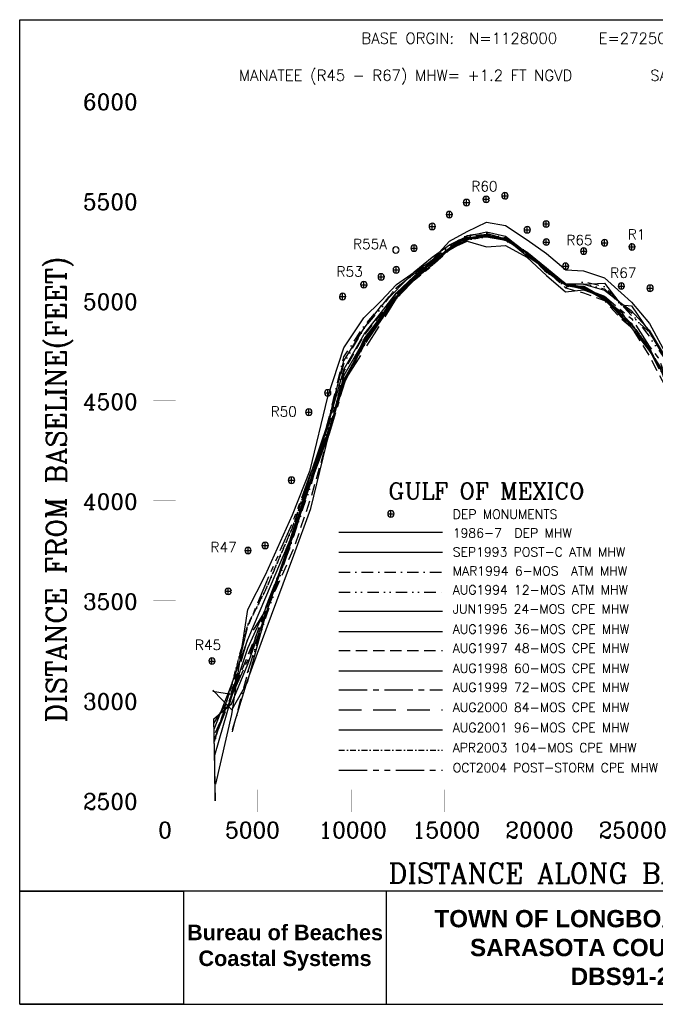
# Model space of a CAD drawing. Extents: x 964 to 14862, y 69 to 10874.
# Tile 1 of 2: x 964 to 7942, y 69 to 10874. Entities that reach past the tile are written whole.
import ezdxf

# ---------------------------------------------------------------- set-up
doc = ezdxf.new("R2010")
doc.units = 0
doc.header["$LTSCALE"] = 250
doc.header["$MEASUREMENT"] = 0
for name, pattern in [('CENTER', [2, 1.25, -0.25, 0.25, -0.25]), ('DASHDOT', [1, 0.5, -0.25, 0, -0.25]), ('DASHDOT2', [0.5, 0.25, -0.125, 0, -0.125]), ('DASHED', [0.75, 0.5, -0.25]), ('DASHEDX2', [1.5, 1, -0.5]), ('DIVIDE', [1.25, 0.5, -0.25, 0, -0.25, 0, -0.25]), ('PHANTOM', [2.5, 1.25, -0.25, 0.25, -0.25, 0.25, -0.25])]:
    doc.linetypes.add(name, pattern=pattern)
for name, color, linetype in [('1986-7-DEP-MHW', 7, 'CONTINUOUS'), ('1993-09-ATM-MHW-POST-C', 1, 'CONTINUOUS'), ('1994-03--ATM-MHW-6MOS', 3, 'DASHDOT'), ('1994-08-ATM-MHW--12MOS', 6, 'DIVIDE'), ('1995-06-CPE-MHW--24MOS', 4, 'CONTINUOUS'), ('1996-08-CPE-MHW-36MOS', 5, 'CONTINUOUS'), ('1997-08-CPE-MHW-48MOS', 7, 'DASHED'), ('1998-08-CPE-MHW-60MOS', 3, 'CONTINUOUS'), ('1999-08-CPE-MHW-72MOS', 7, 'CONTINUOUS'), ('2000-08-CPE-MHW-84MOS', 5, 'DASHEDX2'), ('2001-08-CPE-MHW-96MOS', 6, 'CONTINUOUS'), ('2003-04-CPE-MHW-104MOS', 8, 'DASHDOT2'), ('2004-10-CPE-MHW-POST-ST', 1, 'PHANTOM'), ('DEP-MONUMENTS', 7, 'CONTINUOUS'), ('GENERAL-LABELS', 7, 'CONTINUOUS'), ('SIGNATURE', 7, 'CONTINUOUS')]:
    doc.layers.add(name, color=color, linetype=linetype)
doc.styles.get("Standard").update_dxf_attribs({"font": 'Complex.shx'})
picture_1 = doc.add_image_def('image1.tif', size_in_pixel=(660, 456))

msp = doc.modelspace()

# ---------------------------------------------------------------- linework, layer by layer
at = {"layer": '1986-7-DEP-MHW', "color": 7, "linetype": 'Continuous', "flags": 128}
for points in [[(3116, 2485), (3294, 3249), (3469, 4402), (3663, 4782), (3959, 5440), (4153, 5930), (4348, 6734), (4521, 7274), (4743, 7602), (4934, 7788), (5099, 7968), (5294, 8102), (5494, 8235), (5682, 8444), (5875, 8551), (6087, 8652), (6296, 8616), (6535, 8459), (6746, 8308), (6958, 8128), (7155, 8119), (7384, 8041), (7568, 7875), (7679, 7774), (7878, 7541), (8073, 7180)], [(4468, 5249), (5604, 5249)]]:
    msp.add_lwpolyline(points, dxfattribs=at)
at = {"layer": '1993-09-ATM-MHW-POST-C', "color": 1, "linetype": 'Continuous', "flags": 128}
for points in [[(3299, 3085), (3466, 3622), (3671, 4183), (3973, 4996), (4162, 5510), (4360, 6335), (4528, 6974), (4745, 7352), (4935, 7614), (5101, 7841), (5294, 8046), (5495, 8212), (5682, 8356), (5878, 8442), (6088, 8382), (6299, 8395), (6532, 8266), (6746, 8066), (6957, 7889), (7154, 7910), (7383, 7829), (7565, 7614), (7676, 7495), (7872, 7249), (8068, 6960)], [(4468, 5030), (5604, 5030)]]:
    msp.add_lwpolyline(points, dxfattribs=at)
at = {"layer": '1994-03--ATM-MHW-6MOS', "flags": 128}
for points in [[(3299, 3059), (3466, 3702), (3668, 4378), (3966, 5232), (4156, 5781), (4355, 6484), (4523, 7173), (4744, 7512), (4935, 7729), (5100, 7935), (5294, 8082), (5494, 8234), (5682, 8400), (5876, 8509), (6087, 8535), (6298, 8453), (6533, 8314), (6746, 8133), (6957, 7938), (7155, 8000), (7384, 7946), (7567, 7755), (7678, 7630), (7876, 7441), (8072, 7128), (8269, 6722), (8467, 6342), (8663, 6158), (8877, 6014), (9080, 5947), (9282, 5789), (9488, 5663), (9706, 5528), (9913, 5361), (10126, 5237), (10320, 5503), (10525, 5631), (10738, 5641), (10986, 5711), (11151, 5764), (11333, 6196), (11538, 6559), (11745, 6793), (11943, 6963), (12148, 7117), (12374, 7202), (12561, 7285), (12756, 7391), (12957, 7389), (13156, 7519), (13354, 8291)], [(4468, 4811), (5604, 4811)]]:
    msp.add_lwpolyline(points, dxfattribs=at)
at = {"layer": '1994-08-ATM-MHW--12MOS', "flags": 128}
for points in [[(3466, 3707), (3669, 4326), (3967, 5194), (4157, 5751), (4357, 6434), (4525, 7109), (4744, 7485), (4935, 7714), (5100, 7932), (5294, 8088), (5494, 8237), (5682, 8383), (5877, 8496), (6087, 8521), (6297, 8483), (6533, 8322), (6746, 8146), (6957, 7976), (7155, 7974), (7384, 7922), (7566, 7746), (7678, 7660), (7875, 7398), (8072, 7116), (8268, 6706), (8467, 6339), (8663, 6141), (8877, 5994), (9080, 5918), (9282, 5778), (9488, 5647), (9706, 5505), (9913, 5357), (10125, 5316), (10320, 5470), (10525, 5624), (10738, 5702), (10987, 5763), (11151, 5756), (11333, 6121), (11539, 6529), (11745, 6781), (11943, 6973), (12148, 7127), (12374, 7229), (12561, 7292), (12757, 7337), (12957, 7375), (13156, 7528), (13355, 8241)], [(4468, 4592), (5604, 4592)]]:
    msp.add_lwpolyline(points, dxfattribs=at)
at = {"layer": '1995-06-CPE-MHW--24MOS', "flags": 128}
for points in [[(3084, 3516), (3292, 3302), (3466, 3604), (3669, 4356), (3966, 5216), (4154, 5870), (4356, 6466), (4524, 7130), (4744, 7490), (4935, 7736), (5294, 8106), (5494, 8267), (5682, 8402), (5877, 8498), (6087, 8547), (6297, 8499), (6533, 8314), (6959, 7974), (7155, 7971), (7384, 7981), (7568, 7744), (7679, 7733), (7876, 7447), (8071, 7111)], [(4468, 4382), (5604, 4382)]]:
    msp.add_lwpolyline(points, dxfattribs=at)
at = {"layer": '1996-08-CPE-MHW-36MOS', "flags": 128}
for points in [[(3113, 2303), (3094, 3201), (3290, 3366), (3467, 3800), (3680, 4395), (3965, 5268), (4155, 5820), (4356, 6445), (4526, 7043), (4744, 7424), (4935, 7665), (5100, 7877), (5294, 8059), (5495, 8231), (5682, 8363), (5877, 8482), (6087, 8491), (6298, 8454), (6533, 8325), (6746, 8149), (6957, 7977), (7155, 7973), (7383, 7905), (7567, 7763), (7678, 7683), (7876, 7466), (8072, 7137)], [(4468, 4161), (5604, 4161)]]:
    msp.add_lwpolyline(points, dxfattribs=at)
at = {"layer": '1997-08-CPE-MHW-48MOS', "flags": 128}
for points in [[(3111, 2303), (3100, 3016), (3287, 3453), (3467, 3891), (3680, 4402), (3971, 5064), (4160, 5622), (4360, 6318), (4527, 7018), (4744, 7410), (4935, 7645), (5101, 7854), (5294, 8051), (5495, 8220), (5682, 8364), (5877, 8474), (6087, 8517), (6298, 8473), (6533, 8300), (6747, 8119), (6957, 7931), (7154, 7877), (7383, 7792), (7565, 7597), (7676, 7501), (7871, 7193), (8066, 6824), (8262, 6372), (8476, 6042), (8660, 5881), (8874, 5746), (9079, 5665), (9282, 5532), (9488, 5469), (9705, 5293), (9912, 5151), (10126, 5137), (10320, 5290), (10525, 5611), (10738, 5735), (10987, 5779), (11151, 5766), (11334, 6080), (11539, 6404), (11746, 6704), (11943, 6957), (12148, 7166), (12374, 7254), (12562, 7026), (12759, 6982), (12958, 7203), (13156, 7465), (13354, 8282)], [(4468, 3951), (5604, 3951)]]:
    msp.add_lwpolyline(points, dxfattribs=at)
at = {"layer": '1998-08-CPE-MHW-60MOS', "flags": 128}
for points in [[(3111, 2303), (3106, 2803), (3288, 3437), (3467, 3976), (3679, 4439), (3966, 5206), (4156, 5781), (4360, 6328), (4529, 6934), (4745, 7326), (4935, 7588), (5101, 7838), (5294, 8043), (5495, 8221), (5682, 8372), (5877, 8481), (6087, 8514), (6298, 8461), (6533, 8310), (6747, 8111), (6957, 7964), (7154, 7936), (7383, 7801), (7565, 7625), (7677, 7530)], [(4468, 3730), (5604, 3730)]]:
    msp.add_lwpolyline(points, dxfattribs=at)
at = {"layer": '1999-08-CPE-MHW-72MOS', "color": 4, "linetype": 'CENTER', "flags": 128}
for points in [[(3106, 2991), (3293, 3450), (3473, 3854), (3673, 4444), (3967, 5191), (4161, 5816), (4366, 6334), (4536, 6904), (4751, 7326), (4942, 7593), (5108, 7826), (5301, 8031), (5502, 8191), (5690, 8351), (5885, 8466), (6095, 8511), (6305, 8458), (6541, 8301), (6755, 8104), (6967, 7958), (7163, 7920), (7392, 7828), (7576, 7616), (7685, 7517), (7881, 7250), (8076, 6905), (8272, 6457), (8474, 6203), (8671, 5995), (8885, 5837), (9089, 5659), (9292, 5600), (9498, 5495), (9716, 5409), (9923, 5296), (10136, 5280), (10330, 5320), (10535, 5489), (10749, 5624), (10998, 5761), (11162, 5752), (11344, 6167), (11550, 6462), (11757, 6728), (11955, 6946), (12160, 7119), (12386, 7216), (12573, 7226), (12770, 7232), (12970, 7242), (13169, 7417), (13374, 8039)], [(4468, 3520), (5604, 3520)]]:
    msp.add_lwpolyline(points, dxfattribs=at)
at = {"layer": '2000-08-CPE-MHW-84MOS', "color": 5, "linetype": 'DASHEDX2', "flags": 128}
for points in [[(3096, 3149), (3288, 3461), (3468, 4073), (3669, 4395), (3963, 5164), (4156, 5800), (4361, 6332), (4530, 6906), (4746, 7247), (4937, 7548), (5102, 7814), (5296, 8026), (5496, 8194), (5684, 8365), (5878, 8505), (6089, 8530), (6299, 8468), (6535, 8322), (6748, 8123), (6961, 7952), (7157, 7948), (7385, 7823), (7570, 7643), (7679, 7528), (7874, 7257), (8069, 6866), (8267, 6506), (8466, 6156), (8664, 5965), (8878, 5817), (9082, 5736), (9285, 5626), (9491, 5544), (9709, 5494), (9916, 5346), (10129, 5281), (10324, 5482), (10528, 5552), (10742, 5588), (10990, 5591), (11157, 5653), (11337, 6111), (11543, 6482), (11750, 6720), (11947, 6925), (12152, 7101), (12378, 7234), (12565, 7232), (12762, 7272), (12962, 7368), (13160, 7552), (13369, 7940)], [(4468, 3300), (5604, 3300)]]:
    msp.add_lwpolyline(points, dxfattribs=at)
at = {"layer": '2001-08-CPE-MHW-96MOS', "flags": 128}
for points in [[(3098, 3087), (3285, 3565), (3468, 4074), (3667, 4537), (3961, 5235), (4156, 5820), (4360, 6366), (4530, 6894), (4745, 7371), (4936, 7621), (5102, 7874), (5295, 8044), (5496, 8182), (5684, 8354), (5879, 8461), (6089, 8504), (6299, 8475), (6534, 8280), (6748, 8138), (6961, 7965), (7156, 7918), (7385, 7809), (7570, 7663), (7678, 7497), (7875, 7275), (7972, 7077)], [(4468, 3080), (5604, 3080)]]:
    msp.add_lwpolyline(points, dxfattribs=at)
at = {"layer": '2003-04-CPE-MHW-104MOS', "color": 8, "linetype": 'DASHDOT2', "flags": 128}
msp.add_lwpolyline([(8167, 6712), (8069, 6877), (7972, 7092), (7875, 7273), (7679, 7540), (7568, 7644), (7385, 7812), (7157, 7943), (6961, 7970), (6748, 8101), (6535, 8316), (6299, 8460), (6089, 8493), (5879, 8458), (5684, 8360), (5496, 8189), (5296, 8033), (5102, 7819), (4936, 7610), (4746, 7301), (4530, 6923), (4359, 6381), (4155, 5881), (3964, 5314), (3666, 4621), (3468, 4233), (3285, 3549), (3102, 2956), (3285, 3549), (3468, 4233), (3666, 4621), (3964, 5314), (4155, 5881), (4359, 6381), (4530, 6923), (4746, 7301), (4936, 7610), (5102, 7819), (5296, 8033), (5496, 8189), (5684, 8360), (5879, 8458), (6089, 8493), (6299, 8460), (6535, 8316), (6748, 8101), (6961, 7970), (7157, 7943), (7385, 7812), (7568, 7644), (7679, 7540), (7875, 7273), (7972, 7092), (8069, 6877), (8167, 6712), (8267, 6520), (8366, 6332), (8468, 6245), (8665, 6055), (8879, 5882), (9082, 5755), (9285, 5603), (9491, 5596), (9709, 5474), (9916, 5349), (10129, 5256), (10323, 5400), (10528, 5489), (10742, 5552), (10990, 5668), (11071, 5698), (11154, 5770), (11247, 5924), (11337, 6206), (11543, 6527), (11750, 6731), (11947, 6898), (12151, 6924), (12378, 7147), (12566, 7227), (12761, 7298), (12962, 7384), (13160, 7492), (13259, 7617), (13372, 7851), (13259, 7617), (13160, 7492), (12962, 7384), (12761, 7298), (12566, 7227), (12378, 7147), (12151, 6924), (11947, 6898), (11750, 6731), (11543, 6527), (11337, 6206), (11247, 5924), (11154, 5770), (11071, 5698), (10990, 5668), (10742, 5552), (10528, 5489), (10323, 5400), (10129, 5256), (9916, 5349), (9709, 5474), (9491, 5596), (9285, 5603), (9082, 5755), (8879, 5882), (8665, 6055), (8468, 6245), (8366, 6332), (8267, 6520)], close=True, dxfattribs=at)
msp.add_lwpolyline([(4468, 2859), (5604, 2859)], dxfattribs=at)
at = {"layer": '2004-10-CPE-MHW-POST-ST', "flags": 128}
for points in [[(3085, 3507), (3287, 3473), (3468, 4208), (3665, 4682), (3962, 5362), (4154, 5883), (4358, 6432), (4530, 6934), (4746, 7303), (4936, 7579), (5102, 7821), (5296, 8014), (5496, 8178), (5684, 8356), (5879, 8457), (6089, 8510), (6300, 8450), (6535, 8318), (6748, 8135), (6961, 7976), (7156, 7928), (7385, 7840), (7568, 7685), (7680, 7595), (7875, 7290), (7974, 7163), (8070, 6927), (8167, 6746), (8268, 6587), (8367, 6374), (8468, 6246), (8665, 6040), (8879, 5903), (8979, 5848), (9082, 5757), (9184, 5736), (9285, 5651), (9491, 5589), (9709, 5511), (9916, 5389), (10021, 5358), (10129, 5346), (10227, 5424), (10324, 5498), (10426, 5489), (10742, 5488), (10990, 5653), (11156, 5678), (11337, 6229), (11543, 6535), (11750, 6771), (11947, 6930), (12152, 7060), (12378, 7172), (12566, 7208), (12761, 7300), (12962, 7420), (13160, 7636), (13258, 7857), (13360, 8255)], [(4468, 2639), (5604, 2639)]]:
    msp.add_lwpolyline(points, dxfattribs=at)
at = {"layer": 'DEP-MONUMENTS', "color": 1, "linetype": 'Continuous'}
for p, q in [((6291, 8912), (6291, 8972)), ((5839, 8867), (5899, 8867)), ((5869, 8837), (5869, 8897)), ((6055, 8903), (6115, 8903)), ((6085, 8873), (6085, 8933)), ((6261, 8942), (6321, 8942)), ((5681, 8705), (5681, 8765)), ((5651, 8735), (5711, 8735)), ((6744, 8602), (6744, 8662)), ((5463, 8605), (5523, 8605)), ((5493, 8575), (5493, 8635)), ((6506, 8568), (6566, 8568)), ((6536, 8538), (6536, 8598)), ((6714, 8632), (6774, 8632)), ((6715, 8434), (6775, 8434)), ((6745, 8404), (6745, 8464)), ((7385, 8396), (7385, 8456)), ((5263, 8367), (5323, 8367)), ((5293, 8337), (5293, 8397)), ((7126, 8334), (7186, 8334)), ((7156, 8304), (7156, 8364)), ((7355, 8426), (7415, 8426)), ((7656, 8380), (7716, 8380)), ((7686, 8350), (7686, 8410)), ((5068, 8129), (5128, 8129)), ((5098, 8099), (5098, 8159)), ((6928, 8168), (6988, 8168)), ((6958, 8138), (6958, 8198)), ((4742, 7936), (4742, 7996)), ((4903, 8051), (4963, 8051)), ((4933, 8021), (4933, 8081)), ((4712, 7966), (4772, 7966)), ((7539, 7951), (7599, 7951)), ((7569, 7921), (7569, 7981)), ((7855, 7927), (7915, 7927)), ((7885, 7897), (7885, 7957)), ((4479, 7836), (4539, 7836)), ((4509, 7806), (4509, 7866)), ((4346, 6748), (4346, 6808)), ((4316, 6778), (4376, 6778)), ((4138, 6537), (4138, 6597)), ((4108, 6567), (4168, 6567)), ((3948, 5790), (3948, 5850)), ((3918, 5820), (3978, 5820)), ((5009, 5451), (5069, 5451)), ((5039, 5421), (5039, 5481)), ((3471, 5019), (3471, 5079)), ((3629, 5104), (3689, 5104)), ((3659, 5074), (3659, 5134)), ((3441, 5049), (3501, 5049)), ((3223, 4601), (3283, 4601)), ((3253, 4571), (3253, 4631)), ((3045, 3836), (3105, 3836)), ((3075, 3806), (3075, 3866))]:
    msp.add_line(p, q, dxfattribs=at)
at = {"layer": 'DEP-MONUMENTS', "color": 7, "linetype": 'Continuous'}
for centre in [(6291, 8942), (5869, 8867), (6085, 8903), (5681, 8735), (6744, 8632), (5493, 8605), (6536, 8568), (6745, 8434), (7385, 8426), (5094, 8347), (5293, 8367), (7156, 8334), (7686, 8380), (5098, 8129), (6958, 8168), (4742, 7966), (4933, 8051), (7569, 7951), (7885, 7927), (4509, 7836), (4346, 6778), (4138, 6567), (3948, 5820), (5039, 5451), (3471, 5049), (3659, 5104), (3253, 4601), (3075, 3836)]:
    msp.add_arc(centre, 35, 0, 359, dxfattribs=at)
at = {"layer": 'GENERAL-LABELS', "color": 7, "linetype": 'Continuous', "const_width": 1}
for points in [[(2433, 9981), (2677, 9981)], [(2555, 2303), (2555, 9981)], [(2555, 9981), (13826, 9981)], [(2433, 8884), (2677, 8884)], [(2433, 7788), (2677, 7788)], [(2433, 6691), (2677, 6691)], [(2433, 5594), (2677, 5594)], [(2433, 4497), (2677, 4497)], [(2433, 3400), (2677, 3400)], [(2555, 2425), (2555, 2181)], [(3578, 2425), (3578, 2181)], [(4603, 2425), (4603, 2181)], [(5628, 2425), (5628, 2181)], [(6653, 2425), (6653, 2181)], [(7678, 2425), (7678, 2181)], [(2433, 2303), (2677, 2303)], [(2555, 2303), (13826, 2303)]]:
    msp.add_lwpolyline(points, dxfattribs=at)
at = {"layer": 'SIGNATURE', "color": 7, "linetype": 'Continuous'}
for p, q in [((964, 10874), (14862, 10874)), ((964, 1314), (7913, 1314)), ((4991, 69), (4991, 1314)), ((7913, 1314), (14862, 1314)), ((964, 69), (7913, 69)), ((7913, 69), (14862, 69))]:
    msp.add_line(p, q, dxfattribs=at)
msp.add_lwpolyline([(964, 69), (964, 10874)], dxfattribs=at)

# ---------------------------------------------------------------- texts
at = {"layer": '1986-7-DEP-MHW', "color": 7, "linetype": 'Continuous'}
msp.add_text('1986-7  DEP MHW', height=100, dxfattribs=at).set_placement((5718, 5191))
at = {"layer": '1993-09-ATM-MHW-POST-C', "color": 1, "linetype": 'Continuous'}
msp.add_text('SEP1993 POST-C ATM MHW', height=100, dxfattribs=at).set_placement((5718, 4983))
at = {"layer": '1994-03--ATM-MHW-6MOS'}
msp.add_text('MAR1994 6-MOS  ATM MHW', height=100, dxfattribs=at).set_placement((5718, 4775))
at = {"layer": '1994-08-ATM-MHW--12MOS'}
msp.add_text('AUG1994 12-MOS ATM MHW', height=100, dxfattribs=at).set_placement((5718, 4567))
at = {"layer": '1995-06-CPE-MHW--24MOS'}
msp.add_text('JUN1995 24-MOS CPE MHW', height=100, dxfattribs=at).set_placement((5718, 4358))
at = {"layer": '1996-08-CPE-MHW-36MOS'}
msp.add_text('AUG1996 36-MOS CPE MHW', height=100, dxfattribs=at).set_placement((5718, 4136))
at = {"layer": '1997-08-CPE-MHW-48MOS'}
msp.add_text('AUG1997 48-MOS CPE MHW', height=100, dxfattribs=at).set_placement((5718, 3927))
at = {"layer": '1998-08-CPE-MHW-60MOS'}
msp.add_text('AUG1998 60-MOS CPE MHW', height=100, dxfattribs=at).set_placement((5718, 3707))
at = {"layer": '1999-08-CPE-MHW-72MOS', "color": 4, "linetype": 'CENTER'}
msp.add_text('AUG1999 72-MOS CPE MHW', height=100, dxfattribs=at).set_placement((5718, 3497))
at = {"layer": '2000-08-CPE-MHW-84MOS', "color": 5, "linetype": 'DASHEDX2'}
msp.add_text('AUG2000 84-MOS CPE MHW', height=100, dxfattribs=at).set_placement((5718, 3277))
at = {"layer": '2001-08-CPE-MHW-96MOS'}
msp.add_text('AUG2001 96-MOS CPE MHW', height=100, dxfattribs=at).set_placement((5718, 3056))
at = {"layer": '2003-04-CPE-MHW-104MOS', "color": 8, "linetype": 'DASHEDX2'}
msp.add_text('APR2003 104-MOS CPE MHW', height=100, dxfattribs=at).set_placement((5718, 2836))
at = {"layer": '2004-10-CPE-MHW-POST-ST'}
msp.add_text('OCT2004 POST-STORM CPE MHW', height=100, dxfattribs=at).set_placement((5718, 2616))
at = {"layer": 'DEP-MONUMENTS', "color": 7, "linetype": 'Continuous'}
for s, height, p in [('R60', 110, (5922, 8990)), ('R1', 110, (7639, 8463)), ('R55A', 110, (4624, 8357)), ('R65', 110, (6965, 8401)), ('R53', 110, (4443, 8055)), ('R67', 110, (7447, 8041)), ('R50', 110, (3719, 6519)), ('DEP MONUMENTS', 100, (5718, 5397)), ('R47', 110, (3059, 5031)), ('R45', 110, (2888, 3958))]:
    msp.add_text(s, height=height, dxfattribs=at).set_placement(p)
at = {"layer": 'GENERAL-LABELS', "color": 7, "linetype": 'Continuous'}
for s, height, p in [('BASE ORGIN:  N=1128000   E=272500   37 DEG FROM NORTH', 120, (4715, 10610)), ('MANATEE (R45 - R67) MHW= +1.2 FT NGVD      SARASOTA (R1 - R29) MHW= +1.1 FT NGVD', 120, (3370, 10203)), ('6000', 175, (1659, 9884)), ('5500', 175, (1659, 8787)), ('5000', 175, (1659, 7691)), ('4500', 175, (1659, 6594)), ('GULF OF MEXICO', 180, (5012, 5611)), ('4000', 175, (1659, 5497)), ('3500', 175, (1659, 4400)), ('3000', 175, (1659, 3303)), ('2500', 175, (1659, 2206)), ('0', 175, (2484, 1893)), ('5000', 175, (3220, 1893)), ('10000', 175, (4245, 1893)), ('15000', 175, (5270, 1893)), ('20000', 175, (6295, 1893)), ('25000', 175, (7320, 1893)), ('DISTANCE ALONG BASELINE(FEET)', 220, (5012, 1397))]:
    msp.add_text(s, height=height, dxfattribs=at).set_placement(p)
msp.add_text('DISTANCE FROM BASELINE(FEET)', height=220, rotation=90, dxfattribs=at).set_placement((1476, 3162))
at = {"layer": 'SIGNATURE', "color": 7, "linetype": 'Continuous', "attachment_point": 5}
for s, insert, char_height, width in [('{\\fArial|b1|i0|c0|p34;TOWN OF LONGBOAT KEY PROJECT\\PSARASOTA COUNTY, FLORIDA\\PDBS91-279 ST}', (7913, 691), 190, 5735.5), ('{\\FARIALBD.TTF;Bureau of Beaches Coastal Systems}', (3877, 690), 170, 2228.32)]:
    msp.add_mtext(s, dxfattribs=dict(at, insert=insert, char_height=char_height, width=width))

# ---------------------------------------------------------------- pictures from other files: only their frames are drawn
at = {"layer": 'SIGNATURE', "color": 7, "linetype": 'Continuous'}
image = msp.add_image(picture_1, insert=(964, 69), size_in_units=(1799, 1243), dxfattribs=at)
image.dxf.flags = 7

doc.saveas('drawing.dxf')
